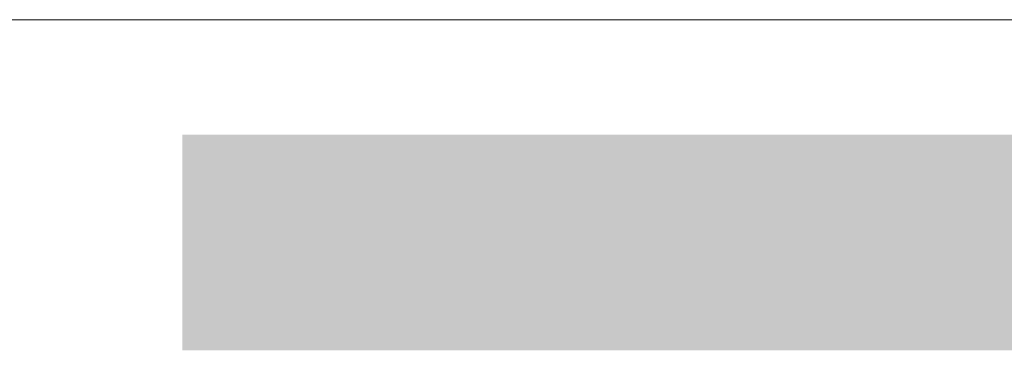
# Model space of a CAD drawing. Header units: millimetres. Extents: x -37445 to 120667, y -123620 to 254214.
# Tile 50 of 219: x 3264 to 3720, y -87513 to -87360. Entities that reach past the tile are written whole.
import ezdxf

# ---------------------------------------------------------------- set-up
doc = ezdxf.new("R2010")
doc.units = ezdxf.units.MM
doc.linetypes.add('xref_ACAD-LSN_dyspozytornia_PW_rzuty_12$0$DASHED', pattern=[19.05, 12.7, -6.35])
for name, color, linetype, lineweight in [('Inwentaryzacja$0$Leszno_dyspozytornia_inwentaryzacja$0$FL_grzejniki_istniejące', 1, 'Continuous', 40), ('xref', 8, 'Continuous', 13), ('xref_ACAD-LSN_dyspozytornia_PW_rzuty_12$0$A widok wyżej', 8, 'xref_ACAD-LSN_dyspozytornia_PW_rzuty_12$0$DASHED', 9), ('xref_ACAD-LSN_dyspozytornia_PW_rzuty_12$0$A-Glaz', 8, 'Continuous', 9)]:
    doc.layers.add(name, color=color, linetype=linetype, lineweight=lineweight)

# ---------------------------------------------------------------- blocks, each defined once
blk = doc.blocks.new('xref_ACAD-LSN_dyspozytornia_PW_rzuty_12')
at = {"layer": 'xref_ACAD-LSN_dyspozytornia_PW_rzuty_12$0$A widok wyżej', "linetype": 'xref_ACAD-LSN_dyspozytornia_PW_rzuty_12$0$DASHED', "lineweight": 9, "ltscale": 0.2}
blk.add_line((67766.684, 81953.22), (67943.684, 81953.22), dxfattribs=at)
at = {"layer": 'xref_ACAD-LSN_dyspozytornia_PW_rzuty_12$0$A-Glaz', "linetype": 'Continuous', "lineweight": 9}
blk.add_line((67943.684, 81953.22), (67766.684, 81953.22), dxfattribs=at)

msp = doc.modelspace()

# ---------------------------------------------------------------- block references
at = {"layer": 'xref', "xscale": 10, "yscale": 10, "zscale": 10}
msp.add_blockref('xref_ACAD-LSN_dyspozytornia_PW_rzuty_12', (-674616.84, -906892.2), dxfattribs=at)

# ---------------------------------------------------------------- next in the draw order: linework, layer by layer
at = {"layer": 'Inwentaryzacja$0$Leszno_dyspozytornia_inwentaryzacja$0$FL_grzejniki_istniejące', "ltscale": 150, "const_width": 100}
msp.add_lwpolyline([(3339.07, -87463.25), (4539.07, -87463.25)], dxfattribs=at)

doc.saveas('drawing.dxf')
